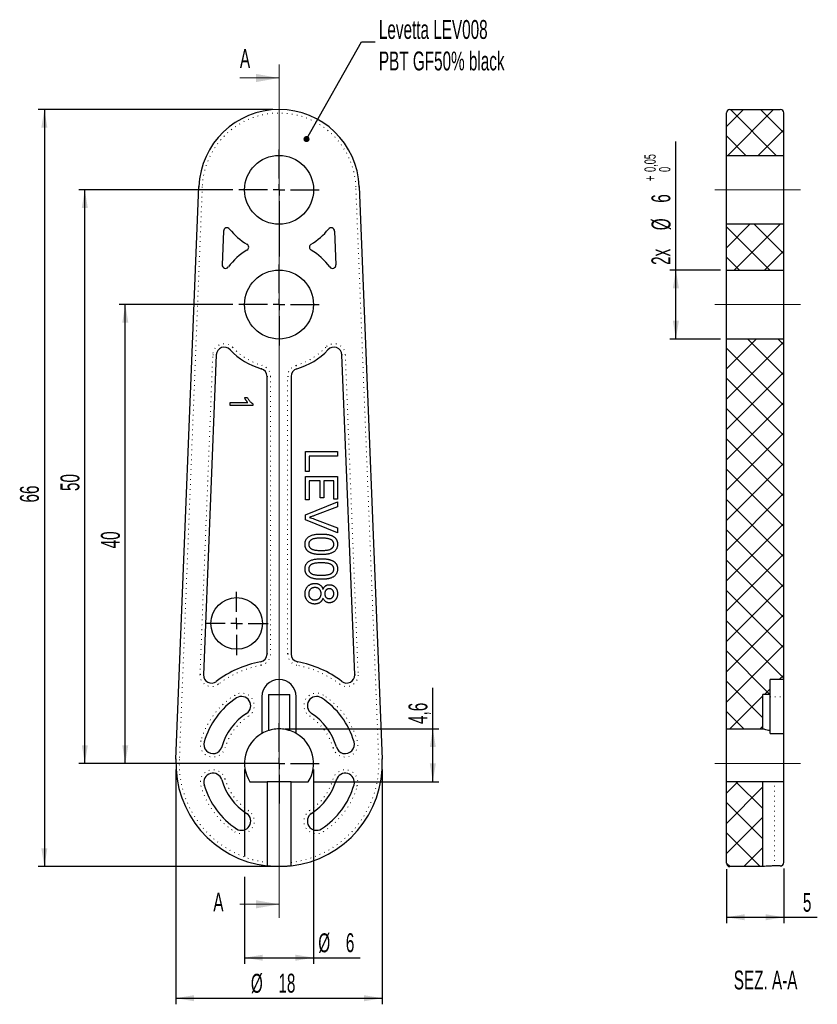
# Model space of a CAD drawing. Header units: millimetres. Extents: x 65 to 809, y 50 to 579.
# Tile 6 of 8: x 67 to 185, y 427 to 573. Entities that reach past the tile are written whole.
import ezdxf

# ---------------------------------------------------------------- set-up
doc = ezdxf.new("R2010")
doc.units = ezdxf.units.MM
doc.linetypes.add('CENTERX2', pattern=[20.32, 12.7, -2.54, 2.54, -2.54])
doc.linetypes.add('DOT2', pattern=[0.635, 0, -0.635])
doc.layers.add('LINEE_SOTTILI', color=7, linetype='Continuous')
doc.styles.add('SLDTEXTSTYLE3', font='TXT', dxfattribs={"width": 0.605})
doc.dimstyles.new('SLDDIMSTYLE0', dxfattribs={"dimtxt": 2.8, "dimasz": 2.7, "dimexe": 0, "dimexo": 0.0625, "dimgap": 0.7, "dimtad": 1, "dimlfac": 0.588235, "dimrnd": 1e-09, "dimzin": 12, "dimdsep": 46, "dimtxsty": 'SLDTEXTSTYLE3', "dimsah": 1, "dimcen": 0.09, "dimadec": 0, "dimazin": 3, "dimtfac": 1, "dimtofl": 0, "dimtmove": 0, "dimatfit": 3, "dimfxl": 1, "dimfrac": 2, "dimtolj": 1, "dimtzin": 12, "dimarcsym": 0})
doc.dimstyles.new('SLDDIMSTYLE2', dxfattribs={"dimtxt": 0.18, "dimasz": 0.9, "dimexe": 0, "dimexo": 0.0625, "dimgap": 0, "dimtad": 0, "dimtih": 1, "dimtoh": 1, "dimdec": 0, "dimrnd": 1e-09, "dimzin": 0, "dimdsep": 46, "dimtxsty": 'Standard', "dimblk1": 'DOT', "dimblk2": 'DOT', "dimsah": 1, "dimcen": 0.09, "dimadec": 0, "dimazin": 0, "dimtfac": 0.9, "dimtdec": 0, "dimtofl": 0, "dimtmove": 0, "dimatfit": 3, "dimldrblk": 'DOT', "dimfxl": 1, "dimfrac": 2, "dimtolj": 1, "dimtzin": 0, "dimarcsym": 0})
doc.dimstyles.new('SLDDIMSTYLE3', dxfattribs={"dimtxt": 2.8, "dimasz": 2.7, "dimexe": 0, "dimexo": 0.0625, "dimgap": 0.7, "dimtad": 1, "dimdec": 1, "dimlfac": 0.588235, "dimrnd": 1e-09, "dimzin": 12, "dimdsep": 46, "dimtxsty": 'SLDTEXTSTYLE3', "dimsah": 1, "dimcen": 0.09, "dimadec": 0, "dimazin": 3, "dimtfac": 1, "dimtofl": 0, "dimtmove": 0, "dimatfit": 3, "dimfxl": 1, "dimfrac": 2, "dimtolj": 1, "dimtzin": 12, "dimarcsym": 0})
doc.dimstyles.new('SLDDIMSTYLE4', dxfattribs={"dimtxt": 2.8, "dimasz": 2.7, "dimexe": 0, "dimexo": 0.0625, "dimgap": 0.7, "dimtad": 1, "dimlfac": 0.588235, "dimrnd": 1e-09, "dimzin": 12, "dimdsep": 46, "dimtxsty": 'SLDTEXTSTYLE3', "dimsah": 1, "dimcen": 0.09, "dimadec": 0, "dimazin": 3, "dimtol": 1, "dimtp": 0.05, "dimtfac": 1, "dimtofl": 0, "dimtmove": 0, "dimatfit": 3, "dimfxl": 1, "dimfrac": 2, "dimtolj": 1, "dimarcsym": 0})

# ---------------------------------------------------------------- blocks, each defined once
blk = doc.blocks.new('_D_7')
at = {"layer": 'LINEE_SOTTILI', "color": 7}
for p, q in [((98.13, 548.09), (75.29, 548.09)), ((76.19, 463.09), (76.19, 548.09)), ((104.09, 463.09), (75.29, 463.09))]:
    blk.add_line(p, q, dxfattribs=at)
for points in [[(76.19, 548.09), (75.74, 545.39), (76.64, 545.39)], [(76.19, 463.09), (76.64, 465.79), (75.74, 465.79)]]:
    blk.add_solid(points, dxfattribs=at)
at = {"layer": 'LINEE_SOTTILI', "color": 7, "insert": (72.58, 503.45), "char_height": 2.8, "attachment_point": 1, "rotation": 90, "style": 'SLDTEXTSTYLE3'}
blk.add_mtext('50', dxfattribs=at)
blk = doc.blocks.new('_D_8')
at = {"layer": 'LINEE_SOTTILI', "color": 7}
for p, q in [((98.13, 531.09), (81.29, 531.09)), ((82.19, 463.09), (82.19, 531.09)), ((104.09, 463.09), (81.29, 463.09))]:
    blk.add_line(p, q, dxfattribs=at)
for points in [[(82.19, 531.09), (81.74, 528.39), (82.64, 528.39)], [(82.19, 463.09), (82.64, 465.79), (81.74, 465.79)]]:
    blk.add_solid(points, dxfattribs=at)
at = {"layer": 'LINEE_SOTTILI', "color": 7, "insert": (78.58, 494.95), "char_height": 2.8, "attachment_point": 1, "rotation": 90, "style": 'SLDTEXTSTYLE3'}
blk.add_mtext('40', dxfattribs=at)
blk = doc.blocks.new('_D_9')
at = {"layer": 'LINEE_SOTTILI', "color": 7}
for p, q in [((89.69, 462.19), (89.69, 427.39)), ((120.29, 462.19), (120.29, 427.39)), ((89.69, 428.29), (120.29, 428.29))]:
    blk.add_line(p, q, dxfattribs=at)
for points in [[(89.69, 428.29), (92.39, 427.84), (92.39, 428.74)], [(120.29, 428.29), (117.59, 428.74), (117.59, 427.84)]]:
    blk.add_solid(points, dxfattribs=at)
at = {"layer": 'LINEE_SOTTILI', "color": 7, "char_height": 2.8, "attachment_point": 1, "style": 'SLDTEXTSTYLE3'}
for s, insert in [('%%c', (100.81, 431.9)), ('18', (104.89, 431.92))]:
    blk.add_mtext(s, dxfattribs=dict(at, insert=insert))
blk = doc.blocks.new('_D_10')
at = {"layer": 'LINEE_SOTTILI', "color": 7}
for p, q in [((99.88, 462.19), (99.88, 449.29)), ((110.1, 462.19), (110.1, 433.39)), ((99.88, 446.29), (99.88, 433.39)), ((99.88, 434.29), (110.1, 434.29)), ((110.1, 434.29), (117.03, 434.29))]:
    blk.add_line(p, q, dxfattribs=at)
for points in [[(99.88, 434.29), (102.58, 433.84), (102.58, 434.74)], [(110.1, 434.29), (107.4, 434.74), (107.4, 433.84)]]:
    blk.add_solid(points, dxfattribs=at)
at = {"layer": 'LINEE_SOTTILI', "color": 7, "char_height": 2.8, "attachment_point": 1, "style": 'SLDTEXTSTYLE3'}
for s, insert in [('%%c', (110.81, 437.9)), ('6', (114.89, 437.92))]:
    blk.add_mtext(s, dxfattribs=dict(at, insert=insert))
blk = doc.blocks.new('_D_11')
at = {"layer": 'LINEE_SOTTILI', "color": 7}
for p, q in [((104.09, 559.99), (69.29, 559.99)), ((70.19, 559.99), (70.19, 447.79)), ((104.09, 447.79), (69.29, 447.79))]:
    blk.add_line(p, q, dxfattribs=at)
for points in [[(70.19, 559.99), (69.74, 557.29), (70.64, 557.29)], [(70.19, 447.79), (70.64, 450.49), (69.74, 450.49)]]:
    blk.add_solid(points, dxfattribs=at)
at = {"layer": 'LINEE_SOTTILI', "color": 7, "insert": (66.58, 501.75), "char_height": 2.8, "attachment_point": 1, "rotation": 90, "style": 'SLDTEXTSTYLE3'}
blk.add_mtext('66', dxfattribs=at)
blk = doc.blocks.new('_D_12')
at = {"layer": 'LINEE_SOTTILI', "color": 7}
for p, q in [((127.79, 468.2), (127.79, 474.28)), ((105.89, 468.2), (128.69, 468.2)), ((127.79, 460.38), (127.79, 468.2)), ((110.23, 460.38), (128.69, 460.38))]:
    blk.add_line(p, q, dxfattribs=at)
for points in [[(127.79, 468.2), (127.34, 465.5), (128.24, 465.5)], [(127.79, 460.38), (128.24, 463.08), (127.34, 463.08)]]:
    blk.add_solid(points, dxfattribs=at)
at = {"layer": 'LINEE_SOTTILI', "color": 7, "insert": (124.18, 468.93), "char_height": 2.8, "attachment_point": 1, "rotation": 90, "style": 'SLDTEXTSTYLE3'}
blk.add_mtext('4,6', dxfattribs=at)
blk = doc.blocks.new('_Dot')
at = {"color": 0, "linetype": 'ByBlock', "lineweight": -2}
blk.add_line((-0.5, 0), (-1, 0), dxfattribs=at)
at = {"color": 0, "linetype": 'ByBlock', "const_width": 0.5}
blk.add_lwpolyline([(-0.25, 0, 1), (0.25, 0, 1)], format="xyb", close=True, dxfattribs=at)
blk = doc.blocks.new('SW_CENTERMARKSYMBOL_5')
at = {"layer": 'LINEE_SOTTILI', "color": 0}
for p, q in [((0, 1.7), (0, 5.96)), ((-1.7, 0), (-5.96, 0)), ((0, 0), (-0.85, 0)), ((0, 0), (0, 0.85)), ((0, 0), (0, -0.85)), ((0, 0), (0.85, 0)), ((1.7, 0), (5.96, 0)), ((0, -1.7), (0, -9.89))]:
    blk.add_line(p, q, dxfattribs=at)
blk = doc.blocks.new('SW_CENTERMARKSYMBOL_6')
at = {"layer": 'LINEE_SOTTILI', "color": 0}
for p, q in [((0, 1.7), (0, 5.96)), ((-1.7, 0), (-5.96, 0)), ((0, 0), (-0.85, 0)), ((0, 0), (0, 0.85)), ((0, 0), (0, -0.85)), ((0, 0), (0.85, 0)), ((1.7, 0), (5.96, 0)), ((0, -1.7), (0, -6.09))]:
    blk.add_line(p, q, dxfattribs=at)
blk = doc.blocks.new('SW_CENTERMARKSYMBOL_7')
at = {"layer": 'LINEE_SOTTILI', "color": 0}
for p, q in [((0, 1.7), (0, 4.675)), ((-1.7, 0), (-4.675, 0)), ((0, 0), (-0.85, 0)), ((0, 0), (0, 0.85)), ((0, 0), (0, -0.85)), ((0, 0), (0.85, 0)), ((1.7, 0), (4.675, 0)), ((0, -1.7), (0, -4.675))]:
    blk.add_line(p, q, dxfattribs=at)
blk = doc.blocks.new('SW_CENTERMARKSYMBOL_8')
at = {"layer": 'LINEE_SOTTILI', "color": 0}
for p, q in [((0, 1.7), (0, 5.96275)), ((-1.7, 0), (-5.96275, 0)), ((0, 0), (-0.85, 0)), ((0, 0), (0, 0.85)), ((0, 0), (0, -0.85)), ((0, 0), (0.85, 0)), ((1.7, 0), (5.96275, 0)), ((0, -1.7), (0, -5.96275))]:
    blk.add_line(p, q, dxfattribs=at)
blk = doc.blocks.new('_D_24')
at = {"layer": 'LINEE_SOTTILI', "color": 7}
for p, q in [((171.33, 447.4), (171.33, 439.39)), ((179.83, 447.5), (179.83, 439.39)), ((171.33, 440.29), (179.83, 440.29)), ((179.83, 440.29), (184.8, 440.29))]:
    blk.add_line(p, q, dxfattribs=at)
for points in [[(171.33, 440.29), (174.03, 439.84), (174.03, 440.74)], [(179.83, 440.29), (177.13, 440.74), (177.13, 439.84)]]:
    blk.add_solid(points, dxfattribs=at)
at = {"layer": 'LINEE_SOTTILI', "color": 7, "insert": (182.66, 443.9), "char_height": 2.8, "attachment_point": 1, "style": 'SLDTEXTSTYLE3'}
blk.add_mtext('5', dxfattribs=at)
blk = doc.blocks.new('_D_25')
at = {"layer": 'LINEE_SOTTILI', "color": 7}
for p, q in [((163.83, 536.2), (163.83, 555.23)), ((170.43, 536.2), (162.93, 536.2)), ((163.83, 525.98), (163.83, 536.2)), ((170.43, 525.98), (162.93, 525.98))]:
    blk.add_line(p, q, dxfattribs=at)
for points in [[(163.83, 536.2), (163.38, 533.5), (164.28, 533.5)], [(163.83, 525.98), (164.28, 528.68), (163.38, 528.68)]]:
    blk.add_solid(points, dxfattribs=at)
at = {"layer": 'LINEE_SOTTILI', "color": 7, "attachment_point": 1, "rotation": 90, "style": 'SLDTEXTSTYLE3'}
for s, insert, char_height in [('0,05', (159.16, 550.74), 1.68), ('0', (161.33, 550.74), 1.68), ('+', (159.16, 549.39), 1.68), ('6', (160.2, 546.18), 2.8), ('%%c', (160.22, 542.1), 2.8), ('2x', (160.2, 536.96), 2.8)]:
    blk.add_mtext(s, dxfattribs=dict(at, insert=insert, char_height=char_height))

msp = doc.modelspace()

# ---------------------------------------------------------------- hatches: boundary and pattern name
at = {"linetype": 'Continuous', "lineweight": 18}
h = msp.add_hatch(dxfattribs=at)
h.set_pattern_fill('ANSI37', style=0)
edge = h.paths.add_edge_path(flags=0)
edge.add_line((171.325, 559.477), (171.325, 553.195))
edge.add_line((171.325, 553.195), (179.825, 553.195))
edge.add_line((179.825, 553.195), (179.825, 559.477))
edge.add_arc((179.315, 559.477), 0.51, 0, 90)
edge.add_line((179.315, 559.987), (171.835, 559.987))
edge.add_arc((171.835, 559.477), 0.51, 90, 180)
h = msp.add_hatch(dxfattribs=at)
h.set_pattern_fill('ANSI37', style=0)
h.paths.add_polyline_path([(179.825, 536.195), (179.825, 542.978), (171.325, 542.978), (171.325, 536.195)], flags=0)
h = msp.add_hatch(dxfattribs=at)
h.set_pattern_fill('ANSI37', style=0)
h.paths.add_polyline_path([(171.325, 525.978), (171.325, 468.199), (176.74, 468.199), (176.74, 473.299), (177.785, 473.299), (177.785, 475.509), (179.825, 475.509), (179.825, 525.978)], flags=0)
h = msp.add_hatch(dxfattribs=at)
h.set_pattern_fill('ANSI37', style=0)
edge = h.paths.add_edge_path(flags=0)
edge.add_line((171.325, 460.379), (171.325, 448.297))
edge.add_arc((171.835, 448.297), 0.51, 180, 270)
edge.add_line((171.835, 447.787), (176.68, 447.787))
edge.add_line((176.68, 447.787), (176.68, 460.379))
edge.add_line((176.68, 460.379), (171.325, 460.379))

# ---------------------------------------------------------------- linework, layer by layer
at = {"color": 7, "linetype": 'Continuous', "lineweight": 18}
for p, q in [((104.99, 566.664), (104.99, 440.207)), ((99.19, 564.664), (104.99, 564.664)), ((99.19, 442.207), (104.99, 442.207))]:
    msp.add_line(p, q, dxfattribs=at)
at = {"color": 7, "linetype": 'Continuous', "lineweight": 25}
for p, q in [((171.325, 553.195), (171.325, 559.477)), ((171.835, 559.987), (179.315, 559.987)), ((179.825, 553.195), (179.825, 559.477)), ((171.325, 553.195), (179.825, 553.195)), ((171.325, 542.978), (171.325, 553.195)), ((179.825, 542.978), (179.825, 553.195)), ((89.702, 463.699), (93.099, 548.563)), ((116.88, 548.563), (120.278, 463.699)), ((171.325, 536.195), (171.325, 542.978)), ((179.825, 542.978), (171.325, 542.978)), ((179.825, 536.195), (179.825, 542.978)), ((96.749, 541.974), (96.549, 536.979)), ((113.231, 541.974), (113.431, 536.979)), ((171.325, 536.195), (179.825, 536.195)), ((171.325, 525.978), (171.325, 536.195)), ((179.825, 525.978), (179.825, 536.195)), ((179.825, 525.978), (171.325, 525.978)), ((171.325, 468.199), (171.325, 525.978)), ((179.825, 475.509), (179.825, 525.978)), ((95.674, 523.634), (93.777, 476.228)), ((116.203, 476.228), (114.305, 523.634)), ((103.205, 479.306), (103.205, 520.436)), ((106.775, 520.436), (106.775, 479.306)), ((97.721, 516.117), (97.721, 516.553)), ((97.721, 516.553), (100.37, 516.553)), ((99.869, 517.338), (100.271, 517.338)), ((101.121, 516.117), (97.721, 516.117)), ((101.121, 516.398), (101.121, 516.117)), ((108.9, 509.287), (113.66, 509.287)), ((108.9, 506.358), (108.9, 509.287)), ((113.66, 509.287), (113.66, 508.616)), ((109.449, 508.616), (109.449, 506.358)), ((113.66, 508.616), (109.449, 508.616)), ((109.449, 506.358), (108.9, 506.358)), ((108.9, 505.626), (113.66, 505.626)), ((108.9, 502.147), (108.9, 505.626)), ((111.097, 504.955), (109.449, 504.955)), ((109.449, 504.955), (109.449, 502.147)), ((111.097, 502.453), (111.097, 504.955)), ((111.646, 504.955), (111.646, 502.453)), ((113.111, 504.955), (111.646, 504.955)), ((113.111, 502.27), (113.111, 504.955)), ((113.66, 505.626), (113.66, 502.27)), ((109.449, 502.147), (108.9, 502.147)), ((111.646, 502.453), (111.097, 502.453)), ((113.66, 502.27), (113.111, 502.27)), ((108.9, 499.918), (113.66, 501.838)), ((113.66, 501.11), (110.248, 499.815)), ((113.66, 501.838), (113.66, 501.11)), ((108.9, 499.191), (108.9, 499.918)), ((113.66, 497.27), (108.9, 499.191)), ((110.248, 499.296), (113.66, 497.998)), ((113.66, 497.998), (113.66, 497.27)), ((179.825, 475.509), (177.785, 475.509)), ((177.785, 473.299), (177.785, 475.509)), ((179.825, 472.959), (179.825, 475.509)), ((102.44, 472.959), (102.44, 467.518)), ((103.404, 473.299), (103.404, 467.947)), ((103.404, 473.299), (106.576, 473.299)), ((106.576, 467.947), (106.576, 473.299)), ((107.54, 467.518), (107.54, 472.959)), ((176.74, 468.199), (176.74, 473.299)), ((177.785, 473.299), (176.74, 473.299)), ((177.785, 467.947), (177.785, 473.299)), ((179.825, 467.518), (179.825, 472.959)), ((171.325, 460.379), (171.325, 468.199)), ((171.325, 468.199), (176.74, 468.199)), ((177.785, 467.518), (177.785, 467.947)), ((177.785, 467.518), (179.825, 467.518)), ((179.825, 460.379), (179.825, 467.518)), ((100.653, 460.379), (103.205, 460.379)), ((103.205, 460.379), (103.205, 448.405)), ((106.775, 460.379), (103.205, 460.379)), ((106.775, 460.379), (109.327, 460.379)), ((106.775, 448.405), (106.775, 460.379)), ((176.68, 460.379), (171.325, 460.379)), ((171.325, 448.297), (171.325, 460.379)), ((176.68, 460.379), (176.68, 447.787)), ((178.465, 460.379), (176.68, 460.379)), ((179.825, 460.379), (178.465, 460.379)), ((179.825, 448.405), (179.825, 460.379)), ((176.68, 447.787), (171.835, 447.787)), ((179.315, 447.891), (178.465, 447.891))]:
    msp.add_line(p, q, dxfattribs=at)
at = {"color": 7, "linetype": 'DOT2', "lineweight": 18}
for p, q in [((93.609, 548.542), (90.212, 463.678)), ((93.099, 548.563), (93.609, 548.542)), ((116.88, 548.563), (116.371, 548.542)), ((119.768, 463.678), (116.371, 548.542)), ((97.738, 524.394), (98.113, 524.74)), ((111.867, 524.74), (112.242, 524.394)), ((93.267, 476.248), (95.165, 523.655)), ((95.165, 523.655), (95.674, 523.634)), ((114.305, 523.634), (114.815, 523.655)), ((114.815, 523.655), (116.713, 476.248)), ((102.335, 521.582), (102.472, 522.073)), ((107.508, 522.073), (107.645, 521.582)), ((103.205, 520.436), (103.715, 520.436)), ((103.715, 520.436), (103.715, 479.306)), ((106.265, 479.306), (106.265, 520.436)), ((106.265, 520.436), (106.775, 520.436)), ((103.205, 479.306), (103.715, 479.306)), ((106.265, 479.306), (106.775, 479.306)), ((102.322, 477.634), (102.23, 478.136)), ((107.75, 478.136), (107.658, 477.634)), ((93.267, 476.248), (93.777, 476.228)), ((116.203, 476.228), (116.713, 476.248)), ((95.999, 474.83), (95.689, 475.235)), ((114.291, 475.235), (113.981, 474.83)), ((98.416, 473.209), (98.694, 472.782)), ((111.286, 472.782), (111.564, 473.209)), ((177.785, 472.959), (179.825, 472.959)), ((100.175, 470.501), (100.453, 470.073)), ((109.527, 470.073), (109.805, 470.501)), ((93.387, 466.414), (93.878, 466.273)), ((96.492, 465.523), (96.983, 465.383)), ((112.997, 465.383), (113.487, 465.523)), ((116.102, 466.273), (116.592, 466.414)), ((89.702, 463.699), (90.212, 463.678)), ((120.278, 463.699), (119.768, 463.678)), ((93.878, 459.9), (93.387, 459.76)), ((96.983, 460.791), (96.492, 460.65)), ((113.487, 460.65), (112.997, 460.791)), ((116.592, 459.76), (116.102, 459.9)), ((178.465, 447.891), (178.465, 460.379)), ((100.453, 456.101), (100.175, 455.673)), ((109.805, 455.673), (109.527, 456.101)), ((98.694, 453.392), (98.416, 452.964)), ((111.564, 452.964), (111.286, 453.392))]:
    msp.add_line(p, q, dxfattribs=at)
at = {"color": 7, "linetype": 'Continuous', "lineweight": 25}
for centre, radius in [((104.99, 548.087), 5.109), ((104.99, 531.087), 5.108), ((98.7, 483.827), 3.825)]:
    msp.add_circle(centre, radius, dxfattribs=at)
for centre, radius, start, end in [((104.99, 548.087), 11.9, 2.29244, 177.70756), ((171.835, 559.477), 0.51, 90, 180), ((179.315, 559.477), 0.51, 0, 90), ((97.258, 541.954), 0.51, 38.42223, 177.70756), ((104.99, 548.087), 9.359, 218.42223, 239.46584), ((104.99, 548.087), 9.359, 300.53416, 321.57777), ((112.721, 541.954), 0.51, 2.29244, 141.57777), ((99.976, 539.587), 0.51, 300.53416, 59.46584), ((110.004, 539.587), 0.51, 120.53416, 239.46584), ((104.99, 531.087), 9.358, 120.53416, 143.48644), ((104.99, 531.087), 9.358, 36.51356, 59.46584), ((97.058, 536.959), 0.51, 177.70756, 323.48644), ((112.921, 536.959), 0.51, 216.51356, 2.29244), ((96.863, 523.587), 1.19, 42.70419, 177.70756), ((104.99, 531.087), 9.868, 222.70419, 254.39381), ((104.99, 531.087), 9.868, 285.60619, 317.29581), ((113.116, 523.587), 1.19, 2.29244, 137.29581), ((102.015, 520.436), 1.19, 0, 74.39381), ((107.965, 520.436), 1.19, 105.60619, 180), ((102.015, 479.306), 1.19, 280.39378, 0), ((107.965, 479.306), 1.19, 180, 259.60622), ((104.99, 463.087), 15.3, 100.39378, 127.43791), ((104.99, 463.087), 15.3, 52.56209, 79.60622), ((94.966, 476.18), 1.19, 177.70756, 307.43791), ((115.014, 476.18), 1.19, 232.56209, 2.29244), ((104.99, 472.959), 2.55, 0, 180), ((104.99, 463.087), 11.56, 123, 164), ((99.435, 471.641), 1.36, 303, 123), ((110.545, 471.641), 1.36, 57, 237), ((104.99, 463.087), 11.56, 16, 57), ((104.99, 463.087), 8.84, 123, 164), ((104.99, 463.087), 8.84, 16, 57), ((104.99, 463.087), 5.113, 119.91754, 211.97232), ((104.99, 463.087), 5.113, 108.06992, 119.91754), ((104.99, 463.087), 5.113, 60.08246, 71.93008), ((104.99, 463.087), 5.113, 328.02768, 60.08246), ((95.185, 465.898), 1.36, 164, 344), ((114.795, 465.898), 1.36, 196, 16), ((104.99, 463.087), 15.3, 177.70756, 263.30023), ((104.99, 463.087), 15.3, 276.69977, 2.29244), ((95.185, 460.275), 1.36, 16, 196), ((114.795, 460.275), 1.36, 344, 164), ((104.99, 463.087), 11.56, 196, 237), ((104.99, 463.087), 8.84, 196, 237), ((104.99, 463.087), 8.84, 303, 344), ((104.99, 463.087), 11.56, 303, 344), ((99.435, 454.532), 1.36, 237, 57), ((110.545, 454.532), 1.36, 123, 303), ((171.835, 448.297), 0.51, 180, 270)]:
    msp.add_arc(centre, radius, start, end, dxfattribs=at)
at = {"color": 7, "linetype": 'DOT2', "lineweight": 18}
for centre, radius, start, end in [((104.99, 548.087), 11.39, 2.29244, 177.70756), ((96.863, 523.587), 1.7, 42.70419, 177.70756), ((104.99, 531.087), 9.358, 222.70419, 254.39381), ((104.99, 531.087), 9.358, 285.60619, 317.29581), ((113.116, 523.587), 1.7, 2.29244, 137.29581), ((102.015, 520.436), 1.7, 0, 74.39381), ((107.965, 520.436), 1.7, 105.60619, 180), ((102.015, 479.306), 1.7, 280.39378, 0), ((107.965, 479.306), 1.7, 180, 259.60622), ((104.99, 463.087), 14.79, 100.39378, 127.43791), ((104.99, 463.087), 14.79, 52.56209, 79.60622), ((94.966, 476.18), 1.7, 177.70756, 307.43791), ((115.014, 476.18), 1.7, 232.56209, 2.29244), ((104.99, 463.087), 12.07, 123, 164), ((99.435, 471.641), 1.87, 303, 123), ((110.545, 471.641), 1.87, 57, 237), ((104.99, 463.087), 12.07, 16, 57), ((104.99, 463.087), 8.33, 123, 164), ((104.99, 463.087), 8.33, 16, 57), ((95.185, 465.898), 1.87, 164, 344), ((114.795, 465.898), 1.87, 196, 16), ((104.99, 463.087), 14.79, 177.70756, 263.06809), ((104.99, 463.087), 14.79, 276.93191, 2.29244), ((95.185, 460.275), 1.87, 16, 196), ((114.795, 460.275), 1.87, 344, 164), ((104.99, 463.087), 12.07, 196, 237), ((104.99, 463.087), 8.33, 196, 237), ((104.99, 463.087), 8.33, 303, 344), ((104.99, 463.087), 12.07, 303, 344), ((99.435, 454.532), 1.87, 237, 57), ((110.545, 454.532), 1.87, 123, 303)]:
    msp.add_arc(centre, radius, start, end, dxfattribs=at)
at = {"color": 7, "linetype": 'Continuous', "lineweight": 25}
for points, knots in [([(100.37, 516.553), (100.346, 516.578), (100.296, 516.63), (100.224, 516.718), (100.152, 516.817), (100.082, 516.924), (100.018, 517.034), (99.959, 517.139), (99.909, 517.24), (99.882, 517.306), (99.869, 517.338)], [0, 0, 0, 0, 0.1116685, 0.2320907, 0.3627376, 0.5019407, 0.6415309, 0.7711022, 0.8901635, 1, 1, 1, 1]), ([(100.271, 517.338), (100.299, 517.283), (100.354, 517.176), (100.449, 517.024), (100.553, 516.882), (100.664, 516.753), (100.778, 516.637), (100.893, 516.54), (101.005, 516.458), (101.083, 516.417), (101.121, 516.398)], [0, 0, 0, 0, 0.1426573, 0.281169, 0.4169772, 0.5508525, 0.6783642, 0.7950324, 0.9019982, 1, 1, 1, 1]), ([(110.248, 499.815), (110.181, 499.79), (110.049, 499.74), (109.853, 499.673), (109.665, 499.609), (109.54, 499.572), (109.48, 499.554)], [0, 0, 0, 0, 0.2656924, 0.5193608, 0.7655799, 1, 1, 1, 1]), ([(109.48, 499.554), (109.608, 499.515), (109.867, 499.437), (110.121, 499.343), (110.248, 499.296)], [0, 0, 0, 0, 0.4964411, 1, 1, 1, 1]), ([(108.839, 495.557), (108.84, 495.612), (108.844, 495.719), (108.864, 495.876), (108.901, 496.023), (108.95, 496.162), (109.016, 496.29), (109.096, 496.41), (109.188, 496.522), (109.261, 496.587), (109.298, 496.62)], [0, 0, 0, 0, 0.13790323, 0.26887334, 0.39517813, 0.51708924, 0.63674303, 0.75622182, 0.87662836, 1, 1, 1, 1]), ([(109.298, 496.62), (109.352, 496.658), (109.464, 496.735), (109.655, 496.826), (109.866, 496.908), (110.1, 496.971), (110.356, 497.021), (110.634, 497.057), (110.933, 497.078), (111.14, 497.081), (111.247, 497.082)], [0, 0, 0, 0, 0.0974207, 0.2008856, 0.311172, 0.4297979, 0.5577399, 0.6947153, 0.8421299, 1, 1, 1, 1]), ([(111.249, 496.472), (111.158, 496.472), (110.983, 496.47), (110.732, 496.458), (110.506, 496.437), (110.305, 496.41), (110.129, 496.373), (109.977, 496.328), (109.849, 496.276), (109.745, 496.212), (109.661, 496.142), (109.588, 496.07), (109.527, 495.994), (109.475, 495.915), (109.436, 495.831), (109.408, 495.743), (109.392, 495.651), (109.389, 495.588), (109.388, 495.557)], [0, 0, 0, 0, 0.1184055, 0.2266543, 0.3240923, 0.4117048, 0.4890259, 0.5569094, 0.6162333, 0.6673493, 0.7135124, 0.7576965, 0.7994925, 0.8399761, 0.8798857, 0.9191487, 0.9592274, 1, 1, 1, 1]), ([(111.247, 497.082), (111.316, 497.082), (111.449, 497.081), (111.644, 497.073), (111.829, 497.06), (112.004, 497.041), (112.17, 497.018), (112.325, 496.988), (112.472, 496.954), (112.608, 496.913), (112.736, 496.869), (112.856, 496.819), (112.967, 496.762), (113.071, 496.703), (113.164, 496.634), (113.251, 496.565), (113.329, 496.488), (113.399, 496.406), (113.46, 496.318), (113.513, 496.226), (113.56, 496.128), (113.596, 496.024), (113.624, 495.915), (113.646, 495.8), (113.658, 495.68), (113.659, 495.598), (113.66, 495.557)], [0, 0, 0, 0, 0.0631131, 0.123612, 0.1809699, 0.2352565, 0.2870946, 0.3360236, 0.3823743, 0.4263251, 0.4682008, 0.5082389, 0.5466168, 0.5834877, 0.6190024, 0.6535903, 0.6871627, 0.7204281, 0.7532354, 0.7862647, 0.8195078, 0.8535484, 0.8883106, 0.9239975, 0.9613511, 1, 1, 1, 1]), ([(112.785, 496.197), (112.747, 496.219), (112.667, 496.267), (112.527, 496.321), (112.368, 496.368), (112.187, 496.407), (111.984, 496.435), (111.758, 496.458), (111.511, 496.469), (111.339, 496.471), (111.249, 496.472)], [0, 0, 0, 0, 0.0838881, 0.177154, 0.2825136, 0.3993999, 0.5294908, 0.6728022, 0.8295358, 1, 1, 1, 1]), ([(113.111, 495.563), (113.11, 495.595), (113.108, 495.657), (113.093, 495.748), (113.067, 495.834), (113.031, 495.917), (112.984, 495.994), (112.928, 496.067), (112.861, 496.135), (112.81, 496.176), (112.785, 496.197)], [0, 0, 0, 0, 0.1276648, 0.2517386, 0.3727533, 0.4921468, 0.6140696, 0.7371973, 0.865607, 1, 1, 1, 1]), ([(111.247, 494.031), (111.18, 494.032), (111.048, 494.033), (110.854, 494.04), (110.67, 494.054), (110.496, 494.072), (110.331, 494.095), (110.175, 494.125), (110.029, 494.159), (109.893, 494.198), (109.765, 494.243), (109.646, 494.294), (109.534, 494.348), (109.431, 494.41), (109.337, 494.476), (109.249, 494.546), (109.171, 494.623), (109.101, 494.705), (109.039, 494.792), (108.985, 494.885), (108.94, 494.984), (108.903, 495.088), (108.874, 495.197), (108.853, 495.312), (108.841, 495.432), (108.84, 495.515), (108.839, 495.557)], [0, 0, 0, 0, 0.06287171, 0.12283227, 0.17965019, 0.2339517, 0.28554184, 0.33451247, 0.38090254, 0.42480849, 0.46644145, 0.50651358, 0.54505547, 0.58185379, 0.61746963, 0.65208703, 0.68589863, 0.71919229, 0.75219821, 0.78525555, 0.81867065, 0.85283848, 0.88763033, 0.92363779, 0.96102323, 1, 1, 1, 1]), ([(109.388, 495.557), (109.389, 495.525), (109.392, 495.463), (109.408, 495.371), (109.437, 495.283), (109.476, 495.199), (109.526, 495.119), (109.588, 495.043), (109.661, 494.971), (109.746, 494.901), (109.85, 494.838), (109.979, 494.785), (110.13, 494.74), (110.307, 494.704), (110.508, 494.676), (110.733, 494.655), (110.983, 494.643), (111.158, 494.642), (111.249, 494.641)], [0, 0, 0, 0, 0.0407818, 0.0808696, 0.1202682, 0.1601869, 0.2004597, 0.2422652, 0.2864593, 0.3329521, 0.3844305, 0.4433891, 0.5116815, 0.58902, 0.6762452, 0.7737052, 0.8815678, 1, 1, 1, 1]), ([(113.66, 495.557), (113.658, 495.496), (113.655, 495.376), (113.626, 495.2), (113.576, 495.035), (113.51, 494.88), (113.425, 494.739), (113.324, 494.611), (113.203, 494.501), (113.065, 494.407), (112.912, 494.327), (112.744, 494.255), (112.56, 494.19), (112.396, 494.143), (112.254, 494.11), (112.136, 494.089), (112.01, 494.071), (111.875, 494.057), (111.731, 494.044), (111.578, 494.037), (111.416, 494.032), (111.305, 494.031), (111.247, 494.031)], [0, 0, 0, 0, 0.0567254, 0.1114394, 0.164371, 0.2164395, 0.2673936, 0.3173425, 0.3672575, 0.4181628, 0.4713577, 0.5279202, 0.5880168, 0.652172, 0.6863832, 0.7232497, 0.762597, 0.8047265, 0.8494431, 0.8967093, 0.9468886, 1, 1, 1, 1]), ([(111.249, 494.641), (111.339, 494.642), (111.511, 494.643), (111.756, 494.656), (111.978, 494.675), (112.177, 494.702), (112.353, 494.738), (112.505, 494.781), (112.634, 494.832), (112.74, 494.894), (112.828, 494.962), (112.903, 495.034), (112.968, 495.109), (113.019, 495.191), (113.061, 495.277), (113.09, 495.369), (113.108, 495.464), (113.11, 495.53), (113.111, 495.563)], [0, 0, 0, 0, 0.1156341, 0.2215506, 0.3170615, 0.4031682, 0.4802019, 0.5476729, 0.6070619, 0.6586807, 0.7057532, 0.7501195, 0.7925906, 0.8338795, 0.8747757, 0.9156225, 0.9568788, 1, 1, 1, 1]), ([(109.298, 492.958), (109.352, 492.996), (109.464, 493.074), (109.655, 493.165), (109.866, 493.246), (110.1, 493.31), (110.356, 493.36), (110.634, 493.396), (110.933, 493.416), (111.14, 493.419), (111.247, 493.421)], [0, 0, 0, 0, 0.0974207, 0.2008856, 0.311172, 0.4297979, 0.5577399, 0.6947153, 0.8421299, 1, 1, 1, 1]), ([(111.247, 493.421), (111.316, 493.42), (111.449, 493.419), (111.644, 493.412), (111.829, 493.399), (112.004, 493.379), (112.17, 493.356), (112.325, 493.326), (112.472, 493.292), (112.608, 493.252), (112.736, 493.207), (112.856, 493.157), (112.967, 493.1), (113.071, 493.041), (113.164, 492.973), (113.251, 492.903), (113.329, 492.826), (113.399, 492.744), (113.46, 492.657), (113.513, 492.564), (113.56, 492.466), (113.596, 492.362), (113.624, 492.253), (113.646, 492.139), (113.658, 492.019), (113.659, 491.937), (113.66, 491.895)], [0, 0, 0, 0, 0.0631131, 0.123612, 0.1809699, 0.2352565, 0.2870946, 0.3360236, 0.3823743, 0.4263251, 0.4682008, 0.5082389, 0.5466168, 0.5834877, 0.6190024, 0.6535903, 0.6871627, 0.7204281, 0.7532354, 0.7862647, 0.8195078, 0.8535484, 0.8883106, 0.9239975, 0.9613511, 1, 1, 1, 1]), ([(108.839, 491.895), (108.84, 491.95), (108.844, 492.058), (108.864, 492.214), (108.901, 492.361), (108.95, 492.5), (109.016, 492.629), (109.096, 492.748), (109.188, 492.861), (109.261, 492.926), (109.298, 492.958)], [0, 0, 0, 0, 0.13790323, 0.26887334, 0.39517813, 0.51708924, 0.63674303, 0.75622182, 0.87662836, 1, 1, 1, 1]), ([(111.247, 490.37), (111.18, 490.37), (111.048, 490.371), (110.854, 490.379), (110.67, 490.392), (110.496, 490.41), (110.331, 490.434), (110.175, 490.463), (110.029, 490.497), (109.893, 490.536), (109.765, 490.581), (109.646, 490.632), (109.534, 490.686), (109.431, 490.748), (109.337, 490.814), (109.249, 490.884), (109.171, 490.961), (109.101, 491.044), (109.039, 491.13), (108.985, 491.223), (108.94, 491.322), (108.903, 491.426), (108.874, 491.536), (108.853, 491.65), (108.841, 491.771), (108.84, 491.853), (108.839, 491.895)], [0, 0, 0, 0, 0.06287171, 0.12283227, 0.17965019, 0.2339517, 0.28554184, 0.33451247, 0.38090254, 0.42480849, 0.46644145, 0.50651358, 0.54505547, 0.58185379, 0.61746963, 0.65208703, 0.68589863, 0.71919229, 0.75219821, 0.78525555, 0.81867065, 0.85283848, 0.88763033, 0.92363779, 0.96102323, 1, 1, 1, 1]), ([(111.249, 492.811), (111.158, 492.81), (110.983, 492.809), (110.732, 492.797), (110.506, 492.776), (110.305, 492.748), (110.129, 492.712), (109.977, 492.666), (109.849, 492.615), (109.745, 492.551), (109.661, 492.481), (109.588, 492.409), (109.527, 492.333), (109.475, 492.253), (109.436, 492.169), (109.408, 492.081), (109.392, 491.989), (109.389, 491.927), (109.388, 491.895)], [0, 0, 0, 0, 0.1184055, 0.2266543, 0.3240923, 0.4117048, 0.4890259, 0.5569094, 0.6162333, 0.6673493, 0.7135124, 0.7576965, 0.7994925, 0.8399761, 0.8798857, 0.9191487, 0.9592274, 1, 1, 1, 1]), ([(109.388, 491.895), (109.389, 491.864), (109.392, 491.801), (109.408, 491.709), (109.437, 491.621), (109.476, 491.537), (109.526, 491.457), (109.588, 491.382), (109.661, 491.309), (109.746, 491.24), (109.85, 491.176), (109.979, 491.124), (110.13, 491.079), (110.307, 491.042), (110.508, 491.014), (110.733, 490.994), (110.983, 490.982), (111.158, 490.98), (111.249, 490.98)], [0, 0, 0, 0, 0.0407818, 0.0808696, 0.1202682, 0.1601869, 0.2004597, 0.2422652, 0.2864593, 0.3329521, 0.3844305, 0.4433891, 0.5116815, 0.58902, 0.6762452, 0.7737052, 0.8815678, 1, 1, 1, 1]), ([(113.66, 491.895), (113.658, 491.834), (113.655, 491.714), (113.626, 491.539), (113.576, 491.373), (113.51, 491.218), (113.425, 491.077), (113.324, 490.949), (113.203, 490.84), (113.065, 490.746), (112.912, 490.665), (112.744, 490.593), (112.56, 490.528), (112.396, 490.481), (112.254, 490.448), (112.136, 490.428), (112.01, 490.409), (111.875, 490.396), (111.731, 490.382), (111.578, 490.376), (111.416, 490.371), (111.305, 490.37), (111.247, 490.37)], [0, 0, 0, 0, 0.0567254, 0.1114394, 0.164371, 0.2164395, 0.2673936, 0.3173425, 0.3672575, 0.4181628, 0.4713577, 0.5279202, 0.5880168, 0.652172, 0.6863832, 0.7232497, 0.762597, 0.8047265, 0.8494431, 0.8967093, 0.9468886, 1, 1, 1, 1]), ([(112.785, 492.535), (112.747, 492.558), (112.667, 492.606), (112.527, 492.659), (112.368, 492.707), (112.187, 492.746), (111.984, 492.774), (111.758, 492.796), (111.511, 492.808), (111.339, 492.81), (111.249, 492.811)], [0, 0, 0, 0, 0.0838881, 0.177154, 0.2825136, 0.3993999, 0.5294908, 0.6728022, 0.8295358, 1, 1, 1, 1]), ([(111.249, 490.98), (111.339, 490.98), (111.511, 490.981), (111.756, 490.994), (111.978, 491.014), (112.177, 491.04), (112.353, 491.076), (112.505, 491.119), (112.634, 491.171), (112.74, 491.232), (112.828, 491.3), (112.903, 491.372), (112.968, 491.448), (113.019, 491.53), (113.061, 491.616), (113.09, 491.707), (113.108, 491.803), (113.11, 491.868), (113.111, 491.902)], [0, 0, 0, 0, 0.1156341, 0.2215506, 0.3170615, 0.4031682, 0.4802019, 0.5476729, 0.6070619, 0.6586807, 0.7057532, 0.7501195, 0.7925906, 0.8338795, 0.8747757, 0.9156225, 0.9568788, 1, 1, 1, 1]), ([(113.111, 491.902), (113.11, 491.933), (113.108, 491.996), (113.093, 492.087), (113.067, 492.173), (113.031, 492.255), (112.984, 492.332), (112.928, 492.406), (112.861, 492.473), (112.81, 492.514), (112.785, 492.535)], [0, 0, 0, 0, 0.1276648, 0.2517386, 0.3727533, 0.4921468, 0.6140696, 0.7371973, 0.865607, 1, 1, 1, 1]), ([(108.839, 488.234), (108.84, 488.289), (108.843, 488.398), (108.862, 488.558), (108.895, 488.709), (108.941, 488.852), (108.999, 488.988), (109.072, 489.114), (109.157, 489.232), (109.256, 489.34), (109.363, 489.438), (109.478, 489.525), (109.599, 489.597), (109.727, 489.657), (109.862, 489.703), (110.003, 489.735), (110.15, 489.756), (110.25, 489.758), (110.302, 489.759)], [0, 0, 0, 0, 0.07044576, 0.13809741, 0.20318963, 0.26615431, 0.32794799, 0.38921315, 0.45027994, 0.51207755, 0.57357729, 0.63391112, 0.69344186, 0.75246494, 0.81237494, 0.87306303, 0.93518051, 1, 1, 1, 1]), ([(110.313, 489.149), (110.274, 489.148), (110.195, 489.146), (110.079, 489.127), (109.964, 489.096), (109.853, 489.054), (109.747, 488.998), (109.653, 488.922), (109.573, 488.828), (109.507, 488.72), (109.454, 488.602), (109.417, 488.479), (109.392, 488.355), (109.39, 488.271), (109.388, 488.229)], [0, 0, 0, 0, 0.0798498, 0.1599098, 0.2398122, 0.3217, 0.4029461, 0.4836547, 0.565942, 0.6535763, 0.7423901, 0.828534, 0.9142523, 1, 1, 1, 1]), ([(110.302, 489.759), (110.34, 489.758), (110.415, 489.757), (110.524, 489.747), (110.629, 489.727), (110.729, 489.702), (110.825, 489.67), (110.916, 489.628), (111.001, 489.58), (111.082, 489.525), (111.158, 489.463), (111.228, 489.395), (111.29, 489.32), (111.349, 489.24), (111.398, 489.152), (111.443, 489.059), (111.481, 488.96), (111.501, 488.89), (111.511, 488.855)], [0, 0, 0, 0, 0.0698459, 0.1370497, 0.2015164, 0.2645848, 0.3260278, 0.3866894, 0.4460739, 0.5059352, 0.5654478, 0.6246868, 0.6841254, 0.7441758, 0.8051461, 0.8683726, 0.9331926, 1, 1, 1, 1]), ([(111.219, 488.247), (111.218, 488.281), (111.217, 488.348), (111.204, 488.445), (111.184, 488.537), (111.156, 488.622), (111.119, 488.703), (111.074, 488.777), (111.022, 488.846), (110.961, 488.909), (110.894, 488.965), (110.824, 489.015), (110.748, 489.056), (110.669, 489.091), (110.585, 489.116), (110.498, 489.135), (110.407, 489.147), (110.345, 489.148), (110.313, 489.149)], [0, 0, 0, 0, 0.0709771, 0.1391373, 0.2036306, 0.2665164, 0.3270271, 0.3873924, 0.4474512, 0.5083924, 0.5690772, 0.6290298, 0.6880703, 0.7480412, 0.8084247, 0.870186, 0.9336595, 1, 1, 1, 1]), ([(111.511, 488.855), (111.522, 488.885), (111.543, 488.943), (111.582, 489.026), (111.622, 489.104), (111.668, 489.175), (111.716, 489.239), (111.768, 489.299), (111.823, 489.353), (111.901, 489.415), (112.008, 489.48), (112.147, 489.537), (112.3, 489.57), (112.405, 489.574), (112.459, 489.576)], [0, 0, 0, 0, 0.0741852, 0.1454174, 0.2136376, 0.278851, 0.3420826, 0.4032456, 0.4632208, 0.521426, 0.6372693, 0.7537224, 0.8732222, 1, 1, 1, 1]), ([(112.457, 488.966), (112.432, 488.965), (112.383, 488.964), (112.312, 488.956), (112.245, 488.94), (112.181, 488.92), (112.12, 488.892), (112.063, 488.86), (112.009, 488.821), (111.96, 488.776), (111.915, 488.726), (111.875, 488.671), (111.842, 488.61), (111.816, 488.543), (111.793, 488.472), (111.78, 488.395), (111.769, 488.313), (111.769, 488.257), (111.768, 488.228)], [0, 0, 0, 0, 0.0651906, 0.1274477, 0.1874166, 0.2463116, 0.3038891, 0.3614848, 0.4194487, 0.4779873, 0.536526, 0.5958458, 0.6567666, 0.7189565, 0.7836746, 0.8516516, 0.9239592, 1, 1, 1, 1]), ([(113.111, 488.234), (113.11, 488.262), (113.11, 488.316), (113.099, 488.396), (113.086, 488.471), (113.065, 488.541), (113.037, 488.606), (113.003, 488.667), (112.964, 488.723), (112.905, 488.789), (112.821, 488.86), (112.708, 488.921), (112.585, 488.959), (112.5, 488.964), (112.457, 488.966)], [0, 0, 0, 0, 0.0762476, 0.148641, 0.2182731, 0.2842955, 0.3483112, 0.4107195, 0.4722261, 0.533568, 0.6534227, 0.767731, 0.8816944, 1, 1, 1, 1]), ([(112.459, 489.576), (112.501, 489.575), (112.583, 489.573), (112.703, 489.555), (112.818, 489.527), (112.928, 489.487), (113.033, 489.435), (113.133, 489.372), (113.227, 489.298), (113.315, 489.212), (113.397, 489.118), (113.467, 489.015), (113.527, 488.904), (113.575, 488.786), (113.614, 488.661), (113.64, 488.528), (113.657, 488.387), (113.659, 488.291), (113.66, 488.241)], [0, 0, 0, 0, 0.06214, 0.1219828, 0.1805954, 0.2386092, 0.2962502, 0.3543646, 0.4140871, 0.4754124, 0.5372427, 0.5992797, 0.661188, 0.7242836, 0.7891879, 0.8563767, 0.9264975, 1, 1, 1, 1]), ([(110.285, 486.708), (110.235, 486.709), (110.137, 486.712), (109.992, 486.733), (109.854, 486.764), (109.721, 486.811), (109.595, 486.87), (109.475, 486.943), (109.361, 487.028), (109.253, 487.126), (109.157, 487.235), (109.071, 487.353), (108.999, 487.48), (108.94, 487.615), (108.894, 487.758), (108.862, 487.909), (108.843, 488.069), (108.84, 488.178), (108.839, 488.234)], [0, 0, 0, 0, 0.0635962, 0.1252893, 0.1855578, 0.2446838, 0.3036989, 0.3628983, 0.4230321, 0.4849055, 0.5471101, 0.6085479, 0.6699843, 0.7323152, 0.7956623, 0.8610637, 0.9291263, 1, 1, 1, 1]), ([(109.388, 488.229), (109.389, 488.194), (109.39, 488.127), (109.403, 488.029), (109.423, 487.936), (109.45, 487.849), (109.487, 487.768), (109.53, 487.692), (109.583, 487.623), (109.643, 487.559), (109.709, 487.502), (109.78, 487.454), (109.855, 487.411), (109.935, 487.378), (110.019, 487.351), (110.107, 487.332), (110.199, 487.32), (110.262, 487.319), (110.294, 487.318)], [0, 0, 0, 0, 0.07184121, 0.13956699, 0.20493617, 0.26784331, 0.32856787, 0.38877946, 0.44805799, 0.50863234, 0.5693569, 0.62855121, 0.68753628, 0.74686602, 0.80769051, 0.86970166, 0.93342417, 1, 1, 1, 1]), ([(111.511, 487.597), (111.499, 487.561), (111.475, 487.492), (111.429, 487.393), (111.38, 487.3), (111.325, 487.214), (111.264, 487.134), (111.198, 487.061), (111.126, 486.994), (111.049, 486.934), (110.967, 486.88), (110.881, 486.835), (110.791, 486.795), (110.697, 486.764), (110.6, 486.738), (110.498, 486.721), (110.393, 486.71), (110.322, 486.709), (110.285, 486.708)], [0, 0, 0, 0, 0.06901824, 0.13524581, 0.19962633, 0.26194347, 0.32371737, 0.3837638, 0.44377602, 0.5038025, 0.56383468, 0.62350094, 0.68349035, 0.74342555, 0.80571248, 0.86860624, 0.93327314, 1, 1, 1, 1]), ([(110.294, 487.318), (110.327, 487.319), (110.391, 487.32), (110.485, 487.332), (110.575, 487.352), (110.66, 487.38), (110.742, 487.414), (110.819, 487.457), (110.89, 487.509), (110.958, 487.567), (111.019, 487.632), (111.072, 487.704), (111.119, 487.78), (111.155, 487.863), (111.183, 487.951), (111.204, 488.045), (111.217, 488.144), (111.218, 488.212), (111.219, 488.247)], [0, 0, 0, 0, 0.06662, 0.1304314, 0.1926821, 0.2531803, 0.3128406, 0.3721639, 0.4318942, 0.4923924, 0.5527453, 0.61324, 0.6735376, 0.7343044, 0.7968463, 0.861761, 0.928859, 1, 1, 1, 1]), ([(112.444, 486.891), (112.392, 486.893), (112.289, 486.896), (112.141, 486.931), (112.004, 486.986), (111.877, 487.063), (111.764, 487.163), (111.664, 487.287), (111.577, 487.432), (111.533, 487.54), (111.511, 487.597)], [0, 0, 0, 0, 0.1248222, 0.2447529, 0.3609517, 0.4775173, 0.5969637, 0.7216195, 0.8551128, 1, 1, 1, 1]), ([(111.768, 488.228), (111.769, 488.2), (111.769, 488.144), (111.78, 488.064), (111.793, 487.989), (111.814, 487.919), (111.841, 487.853), (111.875, 487.794), (111.913, 487.738), (111.972, 487.673), (112.057, 487.604), (112.171, 487.544), (112.296, 487.507), (112.383, 487.503), (112.428, 487.501)], [0, 0, 0, 0, 0.0768268, 0.149808, 0.2183342, 0.2849381, 0.3483826, 0.4098065, 0.4705909, 0.5310622, 0.6488244, 0.7638238, 0.8787746, 1, 1, 1, 1]), ([(112.428, 487.501), (112.474, 487.504), (112.565, 487.508), (112.695, 487.545), (112.813, 487.608), (112.899, 487.679), (112.961, 487.745), (113.001, 487.802), (113.035, 487.863), (113.062, 487.928), (113.085, 487.998), (113.099, 488.072), (113.109, 488.151), (113.11, 488.206), (113.111, 488.234)], [0, 0, 0, 0, 0.1233861, 0.2414347, 0.3574485, 0.4767139, 0.5378896, 0.5992704, 0.6603521, 0.7230069, 0.7878755, 0.8553601, 0.9253732, 1, 1, 1, 1]), ([(113.66, 488.241), (113.659, 488.192), (113.657, 488.095), (113.64, 487.954), (113.613, 487.82), (113.574, 487.693), (113.524, 487.573), (113.463, 487.461), (113.391, 487.357), (113.308, 487.261), (113.218, 487.174), (113.121, 487.099), (113.021, 487.035), (112.915, 486.981), (112.804, 486.942), (112.688, 486.912), (112.568, 486.894), (112.486, 486.892), (112.444, 486.891)], [0, 0, 0, 0, 0.0732007, 0.1425868, 0.2096248, 0.2748829, 0.3379306, 0.4004618, 0.4625006, 0.5250055, 0.5866889, 0.6468128, 0.7052153, 0.762881, 0.8207275, 0.8792955, 0.9385112, 1, 1, 1, 1]), ([(106.576, 467.947), (106.444, 467.99), (106.224, 468.057), (105.803, 468.136), (105.652, 468.159), (105.329, 468.191), (105.16, 468.199), (104.654, 468.2), (104.315, 468.163), (103.76, 468.057), (103.536, 467.99), (103.404, 467.947)], [0, 0, 0, 0, 0.25, 0.25, 0.375, 0.375, 0.5, 0.5, 0.75, 0.75, 1, 1, 1, 1]), ([(177.785, 467.947), (177.477, 467.99), (177.213, 468.057), (176.933, 468.137), (176.862, 468.159), (176.765, 468.191), (176.74, 468.199), (176.74, 468.199)], [0, 0, 0, 0, 0.5, 0.5, 0.75, 0.75, 1, 1, 1, 1]), ([(103.205, 448.405), (103.205, 448.27), (103.205, 448.137), (103.205, 447.947), (103.205, 447.891), (103.205, 447.891)], [0, 0, 0, 0, 0.5, 0.5, 1, 1, 1, 1]), ([(106.775, 447.891), (106.775, 447.891), (106.775, 447.947), (106.775, 448.137), (106.775, 448.271), (106.775, 448.405)], [0, 0, 0, 0, 0.5, 0.5, 1, 1, 1, 1]), ([(179.315, 447.891), (179.45, 447.891), (179.583, 447.947), (179.77, 448.137), (179.825, 448.271), (179.825, 448.405)], [0, 0, 0, 0, 0.5, 0.5, 1, 1, 1, 1]), ([(106.775, 447.891), (106.775, 447.891), (106.728, 447.886), (106.549, 447.866), (106.417, 447.852), (106.088, 447.825), (105.889, 447.812), (105.459, 447.792), (105.224, 447.787), (104.758, 447.787), (104.524, 447.792), (104.092, 447.812), (103.895, 447.825), (103.562, 447.853), (103.431, 447.866), (103.252, 447.886), (103.205, 447.891), (103.205, 447.891)], [0, 0, 0, 0, 0.125, 0.125, 0.25, 0.25, 0.375, 0.375, 0.5, 0.5, 0.625, 0.625, 0.75, 0.75, 0.875, 0.875, 1, 1, 1, 1]), ([(178.465, 447.891), (178.229, 447.891), (177.997, 447.886), (177.565, 447.866), (177.367, 447.852), (177.038, 447.825), (176.905, 447.812), (176.727, 447.792), (176.68, 447.787), (176.68, 447.787)], [0, 0, 0, 0, 0.25, 0.25, 0.5, 0.5, 0.75, 0.75, 1, 1, 1, 1])]:
    msp.add_open_spline(points, degree=3, knots=knots, dxfattribs=at)
at = {"color": 7, "linetype": 'Continuous', "lineweight": 18}
for points in [[(104.99, 564.664), (101.59, 565.264), (101.59, 564.064)], [(104.99, 442.207), (101.59, 442.807), (101.59, 441.607)]]:
    msp.add_solid(points, dxfattribs=at)
at = {"layer": 'LINEE_SOTTILI', "color": 7, "linetype": 'CENTERX2', "lineweight": 18}
for p, q in [((182.325, 548.087), (168.825, 548.087)), ((182.325, 531.087), (168.825, 531.087)), ((182.325, 463.087), (168.825, 463.087))]:
    msp.add_line(p, q, dxfattribs=at)

# ---------------------------------------------------------------- block references
at = {"layer": 'LINEE_SOTTILI', "color": 7}
for name, p in [('SW_CENTERMARKSYMBOL_5', (104.99, 548.087)), ('SW_CENTERMARKSYMBOL_6', (104.99, 531.087)), ('SW_CENTERMARKSYMBOL_7', (98.7, 483.827)), ('SW_CENTERMARKSYMBOL_8', (104.99, 463.087))]:
    msp.add_blockref(name, p, dxfattribs=at)

# ---------------------------------------------------------------- texts
at = {"color": 7, "linetype": 'Continuous', "char_height": 2.8, "attachment_point": 1, "style": 'SLDTEXTSTYLE3'}
for insert in [(99.19, 568.953), (95.244, 443.954)]:
    msp.add_mtext('A', dxfattribs=dict(at, insert=insert))
at = {"layer": 'LINEE_SOTTILI', "color": 7, "insert": (119.795, 573.254), "char_height": 2.8, "attachment_point": 1, "style": 'SLDTEXTSTYLE3'}
msp.add_mtext('Levetta LEV008^JPBT GF50% black', dxfattribs=at)
at = {"layer": 'LINEE_SOTTILI', "insert": (177.132, 432.39), "char_height": 2.8, "attachment_point": 2, "style": 'SLDTEXTSTYLE3'}
msp.add_mtext('SEZ. A-A', dxfattribs=at)

# ---------------------------------------------------------------- dimensions: what is measured, and where the dimension line sits
at = {"layer": 'LINEE_SOTTILI', "color": 7}
for base, p1, p2, picture, middle in [((70.19, 447.787), (104.99, 559.987), (104.99, 447.787), '_D_11', (70.19, 503.887)), ((76.19, 548.087), (104.99, 463.087), (99.031, 548.087), '_D_7', (76.19, 505.587)), ((82.19, 531.087), (104.99, 463.087), (99.031, 531.087), '_D_8', (82.19, 497.087)), ((127.79, 468.199), (109.327, 460.379), (104.99, 468.199), '_D_12', (127.79, 471.604))]:
    dim = msp.add_linear_dim(base=base, p1=p1, p2=p2, angle=90, dimstyle='SLDDIMSTYLE0', dxfattribs=at)
    dim.commit()
    dim.dimension.update_dxf_attribs({"geometry": picture, "text_midpoint": middle, "dimtype": 160})
dim = msp.add_linear_dim(base=(163.825, 536.195), p1=(171.325, 525.978), p2=(171.325, 536.195), angle=90, text='2x %%c<>', dimstyle='SLDDIMSTYLE4', dxfattribs=at)
dim.commit()
dim.dimension.update_dxf_attribs({"geometry": '_D_25', "text_midpoint": (163.825, 546.096), "dimtype": 160})
for base, p1, p2, dimstyle, picture, middle in [((120.29, 428.287), (89.69, 463.087), (120.29, 463.087), 'SLDDIMSTYLE0', '_D_9', (104.99, 428.287)), ((110.103, 434.287), (99.877, 463.087), (110.103, 463.087), 'SLDDIMSTYLE3', '_D_10', (113.918, 434.287))]:
    dim = msp.add_linear_dim(base=base, p1=p1, p2=p2, text='%%c<>', dimstyle=dimstyle, dxfattribs=at)
    dim.commit()
    dim.dimension.update_dxf_attribs({"geometry": picture, "text_midpoint": middle, "dimtype": 160})
dim = msp.add_linear_dim(base=(179.825, 440.287), p1=(171.325, 448.297), p2=(179.825, 448.405), dimstyle='SLDDIMSTYLE0', dxfattribs=at)
dim.commit()
dim.dimension.update_dxf_attribs({"geometry": '_D_24', "text_midpoint": (183.73, 440.287), "dimtype": 160})

# ---------------------------------------------------------------- leaders
msp.add_leader([(109.06, 555.609), (117.223, 570.029), (119.223, 570.029)], dimstyle='SLDDIMSTYLE2', dxfattribs=at)

doc.saveas('drawing.dxf')
